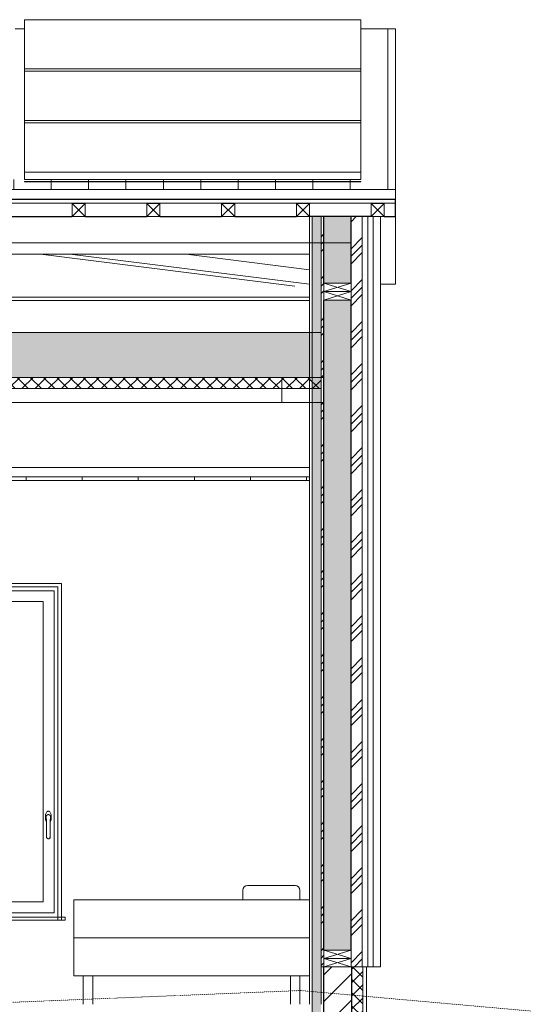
# Model space of a CAD drawing. Header units: millimetres. Extents: x -14541 to 215560, y -3285 to 6136.
# Tile 29 of 50: x 84906 to 87600, y 0 to 5264. Entities that reach past the tile are written whole.
import ezdxf

# ---------------------------------------------------------------- set-up
doc = ezdxf.new("R2010")
doc.units = ezdxf.units.MM
doc.linetypes.add('A-pointilles', pattern=[0.53, 0, -0.53])
for name, color, linetype, lineweight in [('A-CLNG', 13, 'Continuous', 13), ('A-CLNG-FNSH', 13, 'Continuous', 13), ('A-CLNG-PATT', 13, 'Continuous', 13), ('A-DETL-GENF', 92, 'Continuous', 13), ('A-FLOR', 192, 'Continuous', 13), ('A-GLAZ', 151, 'Continuous', 13), ('A-ROOF', 132, 'Continuous', 13), ('A-ROOF-FNSH', 132, 'Continuous', 13), ('A-ROOF-PATT', 132, 'Continuous', 13), ('A-WALL', 113, 'Continuous', 13), ('A-WALL-FNSH', 113, 'Continuous', 13), ('A-WALL-PATT', 111, 'Continuous', 13), ('C-TOPO-FNSH', 192, 'A-pointilles', 13), ('I-FURN', 30, 'Continuous', 13), ('I-WALL', 2, 'Continuous', 13), ('Q-SPCQ', 91, 'Continuous', 13), ('S-BEAM', 12, 'Continuous', 13)]:
    doc.layers.add(name, color=color, linetype=linetype, lineweight=lineweight)
pattern_1 = [(45, (61840.74, 3183.11), (-112.2532, 112.2532), []), (45, (61880.43, 3183.11), (0, 224.5064), []), (45, (61801.05, 3183.11), (0, 224.5064), [])]
pattern_2 = [(135, (86836.83, 2635.77), (-177.7999, 88.8996), [15.715, -110.008]), (135, (86759.04, 2669.11), (-177.7999, 88.8996), [15.715, -110.008]), (135, (86836.83, 2680.22), (-177.7999, 88.8996), [15.715, -110.008]), (135, (86759.04, 2713.56), (-177.7999, 88.8996), [15.715, -110.008]), (161.565, (86825.714, 2646.882), (-355.59962, 88.89985), [35.141, -245.986]), (161.565, (86792.377, 2657.995), (-355.59962, 88.89985), [35.141, -245.986]), (161.565, (86825.714, 2691.333), (-355.59962, 88.89985), [35.141, -245.986]), (161.565, (86792.377, 2702.445), (-355.59962, 88.89985), [35.141, -245.986]), (225, (86759.04, 2646.88), (177.7999, 88.8996), [15.715, -110.008]), (225, (86836.83, 2680.22), (177.7999, 88.8996), [15.715, -110.008]), (225, (86759.04, 2691.33), (177.7999, 88.8996), [15.715, -110.008]), (225, (86836.83, 2724.67), (177.7999, 88.8996), [15.715, -110.008]), (198.435, (86792.377, 2657.995), (355.59962, 88.89985), [35.141, -245.986]), (198.435, (86825.715, 2669.107), (355.59962, 88.89985), [35.141, -245.986]), (198.435, (86792.377, 2702.445), (355.59962, 88.89985), [35.141, -245.986]), (198.435, (86825.715, 2713.558), (355.59962, 88.89985), [35.141, -245.986])]

# ---------------------------------------------------------------- blocks, each defined once
blk = doc.blocks.new('Family - IfcBeam - CVT-251730-COUPE BB_50')
at = {"layer": 'S-BEAM', "color": 10, "lineweight": 18}
blk.add_line((21544.1, 3216.5), (17103, 3216.5), dxfattribs=at)
blk = doc.blocks.new('Family - IfcBeam - CVT-251972-COUPE BB_50')
at = {"layer": 'S-BEAM', "color": 10, "lineweight": 18}
for p, q in [((21574.1, 3351.5), (21544.1, 3351.5)), ((21544.1, 3351.5), (21544.1, 3234.4)), ((21769.1, 3351.5), (21574.1, 3351.5)), ((21769.1, 3333.5), (21769.1, 3351.5)), ((21769.1, 3216.5), (21769.1, 3333.5)), ((21544.1, 3234.4), (21544.1, 3216.5)), ((21544.1, 3216.5), (21739.2, 3216.5)), ((21739.2, 3216.5), (21769.1, 3216.5))]:
    blk.add_line(p, q, dxfattribs=at)
blk = doc.blocks.new('Family - IfcBeam - ENTRETOISE-252190-COUPE BB_50')
at = {"layer": 'S-BEAM', "color": 10, "lineweight": 18}
for p, q in [((20253.4, 4010.3), (21614.3, 3839.1)), ((20410.8, 4010.3), (21691.2, 3849.2)), ((21032.3, 4010.3), (21691.2, 3927.4))]:
    blk.add_line(p, q, dxfattribs=at)
blk = doc.blocks.new('Family - IfcBeam - PANNE-252294-COUPE BB_50')
at = {"layer": 'S-BEAM', "color": 10, "lineweight": 18}
for p, q in [((20421.9, 4212.4), (20091.9, 4212.4)), ((20821.9, 4212.4), (20491.9, 4212.4)), ((21221.9, 4212.4), (20891.9, 4212.4)), ((21621.9, 4212.4), (21291.9, 4212.4)), ((21914.1, 4212.4), (21691.9, 4212.4)), ((21914.1, 4071.8), (21914.1, 4212.4)), ((17785.9, 4071.7), (21914.1, 4071.8)), ((21691.2, 4010.3), (8844.6, 4010.3))]:
    blk.add_line(p, q, dxfattribs=at)
blk = doc.blocks.new('Family - IfcBeam - PANNE-252568-COUPE BB_50')
at = {"layer": 'S-BEAM', "color": 10, "lineweight": 18}
for p, q in [((21691.2, 3780.1), (17392.4, 3780.1)), ((21691.2, 3762.5), (17392.4, 3762.5))]:
    blk.add_line(p, q, dxfattribs=at)
blk = doc.blocks.new('GROUPE SCOLAIRE ST JULIEN - PRO - Ind A_importrevit_ifc-2-COUPE BB_50')
at = {"layer": 'S-BEAM', "color": 10, "lineweight": 18}
for name in ['Family - IfcBeam - PANNE-252294-COUPE BB_50', 'Family - IfcBeam - ENTRETOISE-252190-COUPE BB_50', 'Family - IfcBeam - PANNE-252568-COUPE BB_50', 'Family - IfcBeam - CVT-251972-COUPE BB_50', 'Family - IfcBeam - CVT-251730-COUPE BB_50']:
    blk.add_blockref(name, (0, 0), dxfattribs=at)
blk = doc.blocks.new('MOB_Lit - Lit maternelle 66x126-7718745-COUPE BB_50')
at = {"layer": 'I-FURN', "color": 254}
for p, q in [((20482, 152.4), (20482, 82.1)), ((20482, 152.4), (20482, 82.1)), ((20532.8, 85.8), (20532.8, 152.4)), ((20532.8, 85.8), (20532.8, 152.4)), ((21589.6, 152.4), (21589.6, 77.3)), ((21589.6, 152.4), (21589.6, 77.3)), ((21640.4, 73.9), (21640.4, 152.4)), ((21640.4, 73.9), (21640.4, 152.4)), ((20482, 82.1), (20482, 26.2)), ((20482, 82.1), (20482, 26.2)), ((20532.8, 28.3), (20532.8, 85.7)), ((20532.8, 28.3), (20532.8, 85.7)), ((21589.6, 77.3), (21589.6, 71.5)), ((21589.6, 77.3), (21589.6, 71.5)), ((21589.6, 71.5), (21589.6, 60.2)), ((21589.6, 71.5), (21589.6, 60.2)), ((21589.6, 59.7), (21589.6, 0)), ((21589.6, 59.7), (21589.6, 0)), ((21640.4, 55.3), (21640.4, 73.6)), ((21640.4, 55.3), (21640.4, 73.6)), ((21640.4, 0), (21640.4, 54.8)), ((21640.4, 0), (21640.4, 54.8)), ((20482, 26.2), (20482, 0)), ((20482, 26.2), (20482, 0)), ((20532.8, 0), (20532.8, 28.3)), ((20532.8, 0), (20532.8, 28.3))]:
    blk.add_line(p, q, dxfattribs=at)
blk = doc.blocks.new('MOB_Lit - Lit maternelle 66x126-V7-COUPE BB_50')
at = {"layer": 'I-FURN', "color": 254}
for p, q in [((21615, 635), (21361, 635)), ((21335.6, 609.6), (21335.6, 558.8)), ((21640.4, 558.8), (21640.4, 609.6)), ((20431.2, 558.8), (20431.2, 355.6)), ((20456.6, 558.8), (20431.2, 558.8)), ((20456.6, 558.8), (21665.8, 558.8)), ((21691.2, 558.8), (21665.8, 558.8)), ((20431.2, 355.6), (20456.6, 355.6)), ((20431.2, 355.6), (20431.2, 152.4)), ((20456.6, 355.6), (20431.2, 355.6)), ((21665.8, 355.6), (20456.6, 355.6)), ((20456.6, 355.6), (21665.8, 355.6)), ((21665.8, 355.6), (21691.2, 355.6)), ((21691.2, 355.6), (21665.8, 355.6)), ((20431.2, 152.4), (20456.6, 152.4)), ((21665.8, 152.4), (20456.6, 152.4)), ((20482, 152.4), (20482, 64.8)), ((20482, 152.4), (20482, 33.5)), ((20532.8, 66.9), (20532.8, 152.4)), ((20532.8, 35.6), (20532.8, 152.4)), ((21589.6, 152.4), (21589.6, 77.3)), ((21589.6, 152.4), (21589.6, 77.3)), ((21640.4, 73.9), (21640.4, 152.4)), ((21640.4, 73.9), (21640.4, 152.4)), ((21665.8, 152.4), (21691.2, 152.4)), ((20482, 64.8), (20482, 26.2)), ((20532.8, 28.3), (20532.8, 66.9)), ((21589.6, 77.3), (21589.6, 71.5)), ((21589.6, 77), (21589.6, 71.5)), ((21589.6, 71.5), (21589.6, 0)), ((21589.6, 71.5), (21589.6, 70.8)), ((21589.6, 70.8), (21589.6, 0)), ((21640.4, 72.5), (21640.4, 73.6)), ((21640.4, 66.2), (21640.4, 73.6)), ((21640.4, 0), (21640.4, 72.5)), ((21640.4, 0), (21640.4, 66.2)), ((20482, 33.5), (20482, 26.2)), ((20482, 26.2), (20482, 0)), ((20482, 26.2), (20482, 0)), ((20532.8, 28.3), (20532.8, 35.6)), ((20532.8, 0), (20532.8, 28.3)), ((20532.8, 0), (20532.8, 28.3))]:
    blk.add_line(p, q, dxfattribs=at)
for centre, start, end in [((21361, 609.6), 90, 180), ((21615, 609.6), 360, 90)]:
    blk.add_arc(centre, 25.4, start, end, dxfattribs=at)
blk = doc.blocks.new('MOB_Lit - Lit maternelle 66x126-V8-COUPE BB_50')
at = {"layer": 'I-FURN', "color": 254}
for p, q in [((20482, 152.4), (20482, 82.1)), ((20482, 152.4), (20482, 82.1)), ((20532.8, 85.8), (20532.8, 152.4)), ((20532.8, 85.8), (20532.8, 152.4)), ((21589.6, 152.4), (21589.6, 77.3)), ((21589.6, 152.4), (21589.6, 77.3)), ((21640.4, 73.9), (21640.4, 152.4)), ((21640.4, 73.9), (21640.4, 152.4)), ((20482, 82.1), (20482, 26.2)), ((20482, 82.1), (20482, 26.2)), ((20532.8, 28.3), (20532.8, 85.7)), ((20532.8, 28.3), (20532.8, 85.7)), ((21589.6, 77.3), (21589.6, 71.5)), ((21589.6, 77.3), (21589.6, 71.5)), ((21589.6, 71.5), (21589.6, 61.5)), ((21589.6, 71.5), (21589.6, 60.2)), ((21589.6, 61.5), (21589.6, 0)), ((21589.6, 59.7), (21589.6, 0)), ((21640.4, 57), (21640.4, 73.6)), ((21640.4, 55.3), (21640.4, 73.6)), ((21640.4, 0), (21640.4, 57)), ((21640.4, 0), (21640.4, 54.8)), ((20482, 26.2), (20482, 0)), ((20482, 26.2), (20482, 0)), ((20532.8, 0), (20532.8, 28.3)), ((20532.8, 0), (20532.8, 28.3))]:
    blk.add_line(p, q, dxfattribs=at)
blk = doc.blocks.new('Panneau Photovoltaïque 1700x1000 - Panneau Photovoltaïque 1800x1134-7901553-COUPE BB_50')
at = {"layer": 'Q-SPCQ', "color": 30}
for p, q in [((21966.7, 5263.9), (20166.7, 5263.9)), ((20166.7, 5263.9), (20166.7, 5000.5)), ((21966.7, 5000.5), (21966.7, 5263.9)), ((20166.7, 5000.5), (21966.7, 5000.5)), ((20166.7, 5000.5), (20166.7, 4987.8)), ((21966.7, 4987.8), (21966.7, 5000.5))]:
    blk.add_line(p, q, dxfattribs=at)
blk = doc.blocks.new('Panneau Photovoltaïque 1700x1000 - Panneau Photovoltaïque 1800x1134-V9-COUPE BB_50')
at = {"layer": 'Q-SPCQ', "color": 30}
for p, q in [((21966.7, 4711.7), (20166.7, 4711.7)), ((20166.7, 4711.7), (20166.7, 4448.4)), ((21966.7, 4448.4), (21966.7, 4711.7)), ((20166.7, 4448.4), (21966.7, 4448.4)), ((20166.7, 4448.4), (20166.7, 4409.5)), ((21966.7, 4409.5), (21966.7, 4448.4)), ((21966.7, 4409.5), (20166.7, 4409.5))]:
    blk.add_line(p, q, dxfattribs=at)
blk = doc.blocks.new('Panneau Photovoltaïque 1700x1000 - Panneau Photovoltaïque 1800x1134-V10-COUPE BB_50')
at = {"layer": 'Q-SPCQ', "color": 30}
for p, q in [((21966.7, 4398.1), (20166.7, 4398.1)), ((20166.7, 4398.1), (20166.7, 4396.6)), ((20166.7, 4396.6), (21966.7, 4396.6)), ((21966.7, 4396.6), (21966.7, 4398.1))]:
    blk.add_line(p, q, dxfattribs=at)
blk = doc.blocks.new('Menuiserie Alu - 1V - 100x180cm - Bavette Alu-V11-COUPE BB_50')
at = {"layer": 'A-GLAZ', "color": 30}
for p, q in [((19404, 489), (19404, 2211)), ((19404, 2211), (20326, 2211)), ((20326, 2211), (20326, 489)), ((19462, 2153), (19462, 547)), ((20268, 2153), (19462, 2153)), ((20268, 547), (20268, 2153)), ((20282.4, 1000.1), (20282.5, 1001.1)), ((20288.1, 1011.8), (20288.8, 1012.4)), ((20301.2, 1012.4), (20301.9, 1011.8)), ((20307.5, 1001.1), (20307.5, 1000.1)), ((20282.6, 996.6), (20282.5, 997.7)), ((20285, 990.2), (20285, 895)), ((20305, 895), (20305, 990.2)), ((20307.5, 997.7), (20307.4, 996.6)), ((19462, 547), (20268, 547)), ((20326, 489), (19404, 489)), ((19345, 465), (19345, 450)), ((19355, 465), (19345, 465)), ((19345, 450), (19355, 450)), ((19355, 465), (20375, 465)), ((20375, 450), (19355, 450)), ((20385, 465), (20375, 465)), ((20375, 450), (20385, 450)), ((20385, 450), (20385, 465))]:
    blk.add_line(p, q, dxfattribs=at)
at = {"layer": 'A-GLAZ', "color": 30, "flags": 128}
for points in [[(20295, 1033), (20292.4, 1032.5), (20289.8, 1031.2), (20287.4, 1029), (20285.2, 1026), (20283.2, 1022.4), (20281.6, 1018), (20280.3, 1013.3), (20279.5, 1008.1), (20279.1, 1002.7), (20279.1, 997.3), (20279.5, 991.9), (20280.3, 986.7), (20281.6, 982), (20283.2, 977.6), (20285, 974.3)], [(20282.7, 1002.5), (20282.4, 999.3), (20282.7, 996.1), (20283.6, 993), (20285, 990.2)], [(20289.9, 1013), (20290.7, 1013.4), (20293.5, 1014.2), (20294.7, 1014.3)], [(20305, 974.3), (20306.8, 977.6), (20308.4, 982), (20309.7, 986.7), (20310.5, 991.9), (20310.9, 997.3), (20310.9, 1002.7), (20310.5, 1008.1), (20309.7, 1013.3), (20308.4, 1018), (20306.8, 1022.4), (20304.8, 1026), (20302.6, 1029), (20300.2, 1031.2), (20297.6, 1032.5), (20295, 1033)], [(20295.5, 1014.3), (20296.5, 1014.2), (20299.3, 1013.4), (20300.1, 1013)], [(20305, 990.2), (20306.4, 993), (20307.3, 996.1), (20307.6, 999.3), (20307.3, 1002.5)], [(20296.8, 885.2), (20295, 885), (20293.2, 885.2), (20291.4, 885.7), (20289.8, 886.5), (20288.4, 887.5), (20287.1, 888.9), (20286.1, 890.4), (20285.4, 892.1)], [(20304.6, 892.1), (20303.9, 890.4), (20302.9, 888.9), (20301.6, 887.5), (20300.2, 886.5), (20298.6, 885.7), (20297.9, 885.5)]]:
    blk.add_lwpolyline(points, dxfattribs=at)
at = {"layer": 'A-GLAZ', "color": 30}
for start, end in [(180, 236.2042), (303.7958, 0)]:
    blk.add_arc((20295, 895), 10, start, end, dxfattribs=at)
for points, knots in [([(20284.4, 1007.4), (20284.4, 1007.4), (20284.3, 1007.2), (20284.1, 1006.9), (20284, 1006.7), (20284, 1006.5), (20283.9, 1006.3), (20283.8, 1006.1), (20283.7, 1005.9), (20283.6, 1005.7), (20283.5, 1005.5), (20283.4, 1005.2), (20283.3, 1004.7), (20283.1, 1004.2), (20282.9, 1003.5), (20282.8, 1002.9), (20282.7, 1002.5)], [0, 0, 0, 0, 0.166667, 0.25, 0.291667, 0.333333, 0.375, 0.416667, 0.458333, 0.5, 0.541667, 0.583333, 0.666667, 0.75, 0.833333, 1, 1, 1, 1]), ([(20305.6, 1007.4), (20305.3, 1008), (20304.8, 1008.8), (20304.1, 1009.7), (20303.7, 1010.2), (20303.3, 1010.5), (20303, 1010.9), (20302.8, 1011.1), (20302.6, 1011.3), (20302.2, 1011.6), (20301.8, 1012), (20301.4, 1012.4), (20300.9, 1012.6), (20300.6, 1012.8), (20300.4, 1012.9), (20300.1, 1013), (20299.8, 1013.1), (20299.3, 1013.3), (20298.6, 1013.6), (20297.7, 1013.9), (20296.7, 1014.1), (20295.9, 1014.3), (20295.4, 1014.3), (20295.1, 1014.3), (20294.7, 1014.3), (20294.3, 1014.3), (20293.4, 1014.1), (20292.4, 1013.9), (20291.5, 1013.6), (20290.8, 1013.3), (20290.3, 1013.1), (20289.9, 1013), (20289.6, 1012.9), (20289.4, 1012.8), (20289.1, 1012.6), (20288.7, 1012.4), (20288.2, 1012), (20287.8, 1011.6), (20287.5, 1011.4), (20287.3, 1011.2), (20287.2, 1011.1), (20287.1, 1011), (20286.9, 1010.8), (20286.7, 1010.6), (20286.3, 1010.2), (20285.9, 1009.7), (20285.5, 1009.1), (20284.9, 1008.3), (20284.6, 1007.7), (20284.4, 1007.4)], [0, 0, 0, 0, 0.125, 0.15625, 0.1875, 0.21875, 0.234375, 0.25, 0.265625, 0.28125, 0.3125, 0.34375, 0.359375, 0.367188, 0.375, 0.382812, 0.390625, 0.40625, 0.421875, 0.4375, 0.46875, 0.484375, 0.492188, 0.5, 0.507812, 0.515625, 0.53125, 0.5625, 0.578125, 0.59375, 0.609375, 0.617188, 0.625, 0.632812, 0.640625, 0.65625, 0.6875, 0.71875, 0.734375, 0.742188, 0.75, 0.757812, 0.765625, 0.78125, 0.8125, 0.84375, 0.875, 0.9375, 1, 1, 1, 1]), ([(20307.3, 1002.5), (20307.2, 1002.9), (20307.1, 1003.5), (20306.9, 1004.2), (20306.7, 1004.7), (20306.6, 1005), (20306.5, 1005.2), (20306.5, 1005.5), (20306.4, 1005.7), (20306.3, 1005.9), (20306.2, 1006.1), (20306.1, 1006.3), (20306, 1006.5), (20306, 1006.7), (20305.9, 1006.9), (20305.7, 1007.2), (20305.6, 1007.4), (20305.6, 1007.4)], [0, 0, 0, 0, 0.166667, 0.25, 0.333333, 0.375, 0.416667, 0.458333, 0.5, 0.541667, 0.583333, 0.625, 0.666667, 0.708333, 0.75, 0.833333, 1, 1, 1, 1]), ([(20289.4, 886.7), (20289.9, 886.4), (20290.5, 886.1), (20291.4, 885.7), (20292, 885.5), (20292.4, 885.4), (20292.8, 885.3), (20293.2, 885.2), (20293.5, 885.1), (20293.9, 885.1), (20294.4, 885), (20295, 885), (20295.6, 885), (20296.1, 885.1), (20296.5, 885.1), (20296.8, 885.2), (20297.2, 885.3), (20297.6, 885.4), (20298, 885.5), (20298.6, 885.7), (20299.5, 886.1), (20300.1, 886.4), (20300.6, 886.7)], [0, 0, 0, 0, 0.125, 0.1875, 0.25, 0.28125, 0.3125, 0.34375, 0.375, 0.40625, 0.4375, 0.5, 0.5625, 0.59375, 0.625, 0.65625, 0.6875, 0.71875, 0.75, 0.8125, 0.875, 1, 1, 1, 1])]:
    blk.add_open_spline(points, degree=3, knots=knots, dxfattribs=at)
for points in [[(20285.4, 892.1), (20285.3, 892.6), (20285.1, 893.5), (20285, 894.5), (20285, 895)], [(20305, 895), (20305, 894.5), (20304.9, 893.5), (20304.7, 892.6), (20304.6, 892.1)]]:
    blk.add_open_spline(points, degree=3, dxfattribs=at)
blk = doc.blocks.new('STR_RECTANGLE - Croix 45x145-7696953-COUPE BB_50')
at = {"layer": 'A-DETL-GENF'}
for p, q in [((-4484, 245), (-4484, 200)), ((-4484, 200), (-4484, 245)), ((-4484, 200), (-4339, 245)), ((-4339, 200), (-4484, 245)), ((-4339, 200), (-4339, 245)), ((-4339, 245), (-4339, 200)), ((-4484, 200), (-4339, 200)), ((-4339, 200), (-4484, 200))]:
    blk.add_line(p, q, dxfattribs=at)
blk = doc.blocks.new('STR_RECTANGLE - Croix 45x145-V12-COUPE BB_50')
at = {"layer": 'A-DETL-GENF'}
for p, q in [((-4484, 290), (-4484, 245)), ((-4339, 290), (-4484, 290)), ((-4484, 245), (-4484, 290)), ((-4484, 290), (-4339, 290)), ((-4484, 245), (-4339, 290)), ((-4339, 245), (-4484, 290)), ((-4339, 245), (-4339, 290)), ((-4339, 290), (-4339, 245)), ((-4484, 245), (-4339, 245)), ((-4339, 245), (-4484, 245))]:
    blk.add_line(p, q, dxfattribs=at)
blk = doc.blocks.new('Répétition de détail - Croix 70x70-8055932-COUPE BB_50')
at = {"layer": 'A-DETL-GENF'}
for p, q in [((20491.9, 4281.5), (20421.9, 4281.5)), ((20421.9, 4281.5), (20421.9, 4211.5)), ((20421.9, 4281.5), (20491.9, 4281.5)), ((20421.9, 4211.5), (20421.9, 4281.5)), ((20491.9, 4211.5), (20421.9, 4281.5)), ((20491.9, 4281.5), (20421.9, 4211.5)), ((20491.9, 4211.5), (20491.9, 4281.5)), ((20491.9, 4281.5), (20491.9, 4211.5)), ((20891.9, 4281.5), (20821.9, 4281.5)), ((20821.9, 4281.5), (20821.9, 4211.5)), ((20821.9, 4281.5), (20891.9, 4281.5)), ((20821.9, 4211.5), (20821.9, 4281.5)), ((20891.9, 4211.5), (20821.9, 4281.5)), ((20891.9, 4281.5), (20821.9, 4211.5)), ((20891.9, 4211.5), (20891.9, 4281.5)), ((20891.9, 4281.5), (20891.9, 4211.5)), ((21291.9, 4281.5), (21221.9, 4281.5)), ((21221.9, 4281.5), (21221.9, 4211.5)), ((21221.9, 4281.5), (21291.9, 4281.5)), ((21221.9, 4211.5), (21221.9, 4281.5)), ((21291.9, 4211.5), (21221.9, 4281.5)), ((21291.9, 4281.5), (21221.9, 4211.5)), ((21291.9, 4211.5), (21291.9, 4281.5)), ((21291.9, 4281.5), (21291.9, 4211.5)), ((21691.9, 4281.5), (21621.9, 4281.5)), ((21621.9, 4281.5), (21621.9, 4211.5)), ((21621.9, 4281.5), (21691.9, 4281.5)), ((21621.9, 4211.5), (21621.9, 4281.5)), ((21691.9, 4211.5), (21621.9, 4281.5)), ((21691.9, 4281.5), (21621.9, 4211.5)), ((21691.9, 4211.5), (21691.9, 4281.5)), ((21691.9, 4281.5), (21691.9, 4211.5)), ((22091.9, 4281.5), (22021.9, 4281.5)), ((22021.9, 4281.5), (22021.9, 4211.5)), ((22021.9, 4281.5), (22091.9, 4281.5)), ((22021.9, 4211.5), (22021.9, 4281.5)), ((22091.9, 4211.5), (22021.9, 4281.5)), ((22091.9, 4281.5), (22021.9, 4211.5)), ((22091.9, 4211.5), (22091.9, 4281.5)), ((22091.9, 4281.5), (22091.9, 4211.5)), ((20421.9, 4211.5), (20491.9, 4211.5)), ((20491.9, 4211.5), (20421.9, 4211.5)), ((20821.9, 4211.5), (20891.9, 4211.5)), ((20891.9, 4211.5), (20821.9, 4211.5)), ((21221.9, 4211.5), (21291.9, 4211.5)), ((21291.9, 4211.5), (21221.9, 4211.5)), ((21621.9, 4211.5), (21691.9, 4211.5)), ((21691.9, 4211.5), (21621.9, 4211.5)), ((22021.9, 4211.5), (22091.9, 4211.5)), ((22091.9, 4211.5), (22021.9, 4211.5))]:
    blk.add_line(p, q, dxfattribs=at)

msp = doc.modelspace()

# ---------------------------------------------------------------- hatches: boundary and pattern name
at = {"layer": 'A-CLNG-PATT'}
h = msp.add_hatch(dxfattribs=at)
h.set_pattern_fill('FP_17', color=30, angle=-225, style=0, pattern_type=2)
h.set_pattern_definition([(225, (73479.73, 3591.475), (-88.8996, -177.79988), [15.715, -110.008]), (225, (73446.395, 3513.69), (-88.8996, -177.79988), [15.715, -110.008]), (225, (73435.28, 3591.475), (-88.8996, -177.79988), [15.715, -110.008]), (225, (73401.944, 3513.69), (-88.8996, -177.79988), [15.715, -110.008]), (251.565, (73468.62, 3580.362), (-88.89985, -355.599625), [35.141, -245.986]), (251.565, (73457.507, 3547.025), (-88.89985, -355.599625), [35.141, -245.986]), (251.565, (73424.17, 3580.362), (-88.89985, -355.599625), [35.141, -245.986]), (251.565, (73413.057, 3547.025), (-88.89985, -355.599625), [35.141, -245.986]), (315, (73468.62, 3513.69), (-88.8996, 177.79988), [15.715, -110.008]), (315, (73435.28, 3591.475), (-88.8996, 177.79988), [15.715, -110.008]), (315, (73424.17, 3513.69), (-88.8996, 177.79988), [15.715, -110.008]), (315, (73390.83, 3591.475), (-88.8996, 177.79988), [15.715, -110.008]), (288.435, (73457.507, 3547.025), (-88.89985, 355.599625), [35.141, -245.986]), (288.435, (73446.394, 3580.362), (-88.89985, 355.599625), [35.141, -245.986]), (288.435, (73413.057, 3547.025), (-88.89985, 355.599625), [35.141, -245.986]), (288.435, (73401.944, 3580.362), (-88.89985, 355.599625), [35.141, -245.986])])
h.paths.add_polyline_path([(73913, 3351.5), (86518.8, 3351.5), (86518.8, 3591.5), (60440.6, 3591.5), (60440.6, 3351.5), (73682.9, 3351.5)])
h = msp.add_hatch(dxfattribs=at)
h.set_pattern_fill('FP_16', color=30, angle=-225, style=0, pattern_type=2)
h.set_pattern_definition([(225, (73479.73, 3591.475), (35.35534, -35.35534), []), (315, (73479.73, 3591.475), (35.35534, 35.35534), [])])
h.paths.add_polyline_path([(60440.6, 3291.5), (68753.7, 3291.5), (68753.7, 3351.5), (60440.6, 3351.5)])
h.paths.add_polyline_path([(86518.8, 3291.5), (86518.8, 3351.5), (81849.6, 3351.5), (81849.6, 3291.5), (86450.3, 3291.5)])
h.paths.add_polyline_path([(68833.7, 3291.5), (73457.3, 3291.5), (73457.3, 3351.5), (68815.7, 3351.5), (68815.7, 3291.5)])
h.paths.add_polyline_path([(81787.6, 3291.5), (81787.6, 3351.5), (73519.3, 3351.5), (73519.3, 3291.5), (81769.6, 3291.5)])
h = msp.add_hatch(dxfattribs=at)
h.set_pattern_fill('FP_25', color=30, style=0, pattern_type=2)
h.set_pattern_definition([(90, (61840.74, 3183.1), (-300, 2e-14), [])])
h.paths.add_polyline_path([(86105.3, 2800), (86455.8, 2800), (86455.8, 2820), (81867.6, 2820), (81867.6, 2800), (85185.1, 2800)])
at = {"layer": 'A-ROOF-PATT'}
h = msp.add_hatch(dxfattribs=at)
h.set_pattern_fill('FP_29', color=30, style=0, pattern_type=2)
h.set_pattern_definition([(90, (82274.82, 6641.05), (-200, 1e-14), [])])
h.paths.add_polyline_path([(53072.6, 4355.5), (86916.8, 4355.5), (86916.8, 5215.5), (86731.3, 5215.5), (86731.3, 4409.5), (84931.3, 4409.5), (84931.3, 5215.5), (84881.3, 5215.5), (84881.3, 4409.5), (83081.3, 4409.5), (83081.3, 5215.5), (83031.3, 5215.5), (83031.3, 4409.5), (81231.3, 4409.5), (81231.3, 5215.5), (81181.3, 5215.5), (81181.3, 4409.5), (79381.3, 4409.5), (79381.3, 5215.5), (79331.3, 5215.5), (79331.3, 4409.5), (77531.3, 4409.5), (77531.3, 5215.5), (77481.3, 5215.5), (77481.3, 4409.5), (75681.3, 4409.5), (75681.3, 5215.5), (53072.6, 5215.5), (53072.6, 4570.5)])
h.paths.add_polyline_path([(78743.9, 4396.6), (77531.3, 4396.6), (77531.3, 4398.1), (79331.3, 4398.1), (79331.3, 4396.6)])
h.paths.add_polyline_path([(79381.3, 4396.6), (79381.3, 4398.1), (81181.3, 4398.1), (81181.3, 4396.6), (79664.1, 4396.6)])
h.paths.add_polyline_path([(82424.6, 4396.6), (81231.3, 4396.6), (81231.3, 4398.1), (83031.3, 4398.1), (83031.3, 4396.6)])
h.paths.add_polyline_path([(83081.3, 4396.6), (83081.3, 4398.1), (84881.3, 4398.1), (84881.3, 4396.6), (83344.7, 4396.6)])
h.paths.add_polyline_path([(84931.3, 4396.6), (84931.3, 4398.1), (86731.3, 4398.1), (86731.3, 4396.6), (85185.1, 4396.6)])
h.paths.add_polyline_path([(76903.5, 4396.6), (75681.3, 4396.6), (75681.3, 4398.1), (77481.3, 4398.1), (77481.3, 4396.6)])
at = {"layer": 'A-WALL-PATT'}
h = msp.add_hatch(dxfattribs=at)
h.set_pattern_fill('FP_30', color=30, angle=135, style=0, pattern_type=2)
h.set_pattern_definition(pattern_2)
h.paths.add_polyline_path([(86470.8, -172.9), (86518.8, -172.9), (86518.8, 4211.5), (86470.8, 4211.5), (86470.8, -143.4)])
h = msp.add_hatch(dxfattribs=at)
h.set_pattern_fill('FP_21', color=30, style=0, pattern_type=2)
h.set_pattern_definition(pattern_1)
h.paths.add_polyline_path([(86533.8, 200), (86533.8, 4211.5), (86518.8, 4211.5), (86518.8, 200)])
h = msp.add_hatch(dxfattribs=at)
h.set_pattern_fill('FP_30', color=30, angle=135, style=0, pattern_type=2)
h.set_pattern_definition(pattern_2)
h.paths.add_polyline_path([(86565.4, 290), (86678.8, 290), (86678.8, 3765), (86533.8, 3765), (86533.8, 290)])
h.paths.add_polyline_path([(86565.4, 3855), (86678.8, 3855), (86678.8, 4211.5), (86533.8, 4211.5), (86533.8, 3855)])
h = msp.add_hatch(dxfattribs=at)
h.set_pattern_fill('FP_21', color=30, style=0, pattern_type=2)
h.set_pattern_definition(pattern_1)
h.paths.add_polyline_path([(86738.8, 200), (86738.8, 4211.5), (86678.8, 4211.5), (86678.8, 200)])
h = msp.add_hatch(dxfattribs=at)
h.set_pattern_fill('FP_24', color=30, style=0, pattern_type=2)
h.set_pattern_definition([(45, (61840.74, 3183.11), (-70.71068, 70.71068), [])])
h.paths.add_polyline_path([(86531.3, -800), (86681.3, -800), (86681.3, 200), (86531.3, 200), (86531.3, -667.2)])
h = msp.add_hatch(dxfattribs=at)
h.set_pattern_fill('FP_11', color=30, angle=135, style=0, pattern_type=2)
h.set_pattern_definition([(135, (86761.327, -300), (-35.3553, -35.3553), []), (225, (86761.327, -300), (35.3553, -35.3553), [])])
h.paths.add_polyline_path([(86741.3, -800), (86741.3, 200), (86681.3, 200), (86681.3, -800)])

# ---------------------------------------------------------------- linework, layer by layer
at = {"layer": 'A-CLNG', "color": 30}
for p, q in [((86518.8, 3591.5), (60440.6, 3591.5)), ((86518.8, 3351.5), (60440.6, 3351.5)), ((81867.6, 3291.5), (86518.8, 3291.5)), ((86455.8, 2870), (81867.6, 2870)), ((86455.8, 2820), (81867.6, 2820))]:
    msp.add_line(p, q, dxfattribs=at)
at = {"layer": 'A-CLNG-FNSH', "color": 30}
msp.add_line((81867.6, 2800), (86455.8, 2800), dxfattribs=at)
at = {"layer": 'A-FLOR', "color": 30}
for p, q in [((84129.6, 2250), (85129.6, 2250)), ((85110.6, 2231), (84148.6, 2231)), ((85129.6, 2250), (85129.6, 2231))]:
    msp.add_line(p, q, dxfattribs=at)
at = {"layer": 'A-ROOF', "color": 30}
for p, q in [((84931.3, 5215.5), (84881.3, 5215.5)), ((86916.8, 5215.5), (86731.3, 5215.5)), ((86916.8, 5215.5), (86916.8, 4355.5)), ((53072.6, 4283.5), (86916.8, 4283.5)), ((86916.8, 4211.5), (86916.8, 3850)), ((86916.8, 3850), (86836.8, 3850))]:
    msp.add_line(p, q, dxfattribs=at)
at = {"layer": 'A-ROOF', "color": 20, "lineweight": 25}
for p, q in [((53072.6, 4304.1), (86916.8, 4304.1)), ((86916.8, 4211.5), (86916.8, 4304.1)), ((84856.5, 4211.5), (85186.5, 4211.5)), ((85256.5, 4211.5), (85586.5, 4211.5)), ((85656.5, 4211.5), (85986.5, 4211.5)), ((86056.5, 4211.5), (86386.5, 4211.5)), ((86856.5, 4211.5), (86916.8, 4211.5))]:
    msp.add_line(p, q, dxfattribs=at)
at = {"layer": 'A-ROOF-FNSH', "color": 30}
for p, q in [((86916.8, 4355.5), (53072.6, 4355.5)), ((86916.8, 4304.1), (86916.8, 4355.5))]:
    msp.add_line(p, q, dxfattribs=at)
at = {"layer": 'A-WALL', "color": 20, "lineweight": 25}
for p, q in [((86786.5, 4211.5), (86456.5, 4211.5)), ((86533.8, 3855), (86533.8, 4211.5)), ((86678.8, 3855), (86678.8, 4211.5)), ((86533.8, 290), (86533.8, 3765)), ((86678.8, 290), (86678.8, 3765)), ((86531.3, 200), (86531.3, -800)), ((86533.8, 200), (86531.3, 200)), ((86681.3, 200), (86678.8, 200)), ((86681.3, 200), (86681.3, -800))]:
    msp.add_line(p, q, dxfattribs=at)
at = {"layer": 'A-WALL', "color": 30}
for p, q in [((86470.8, -172.9), (86470.8, 4211.5)), ((86518.8, 200), (86518.8, 4211.5)), ((86738.8, 200), (86738.8, 4211.5)), ((86767.8, 200), (86767.8, 4211.5)), ((86796.8, 200), (86796.8, 4211.5)), ((86681.3, 200), (86767.8, 200)), ((86741.3, 200), (86741.3, -800))]:
    msp.add_line(p, q, dxfattribs=at)
at = {"layer": 'A-WALL-FNSH', "color": 30}
for p, q in [((86455.8, 4211.5), (86455.8, 0)), ((86836.8, 200), (86836.8, 4211.5)), ((86518.8, 0), (86518.8, 200)), ((86518.8, 200), (86531.3, 200)), ((86761.3, -800), (86761.3, 200)), ((86767.8, 200), (86836.8, 200))]:
    msp.add_line(p, q, dxfattribs=at)
at = {"layer": 'C-TOPO-FNSH', "color": 40}
for p, q in [((86407.6, 73.7), (83618.4, -40.3)), ((89092.5, -165.4), (86407.6, 73.7))]:
    msp.add_line(p, q, dxfattribs=at)
at = {"layer": 'I-WALL', "color": 30}
for p, q in [((85110.6, 450), (85110.6, 2231)), ((85129.6, 2231), (85129.6, 450)), ((85129.6, 450), (85110.6, 450))]:
    msp.add_line(p, q, dxfattribs=at)

# ---------------------------------------------------------------- block references
at = {"color": 50, "lineweight": 5}
msp.add_blockref('GROUPE SCOLAIRE ST JULIEN - PRO - Ind A_importrevit_ifc-2-COUPE BB_50', (64764.6, 0), dxfattribs=at)
at = {"layer": 'A-DETL-GENF'}
for name, p in [('Répétition de détail - Croix 70x70-8055932-COUPE BB_50', (64764.6, 0)), ('STR_RECTANGLE - Croix 45x145-V12-COUPE BB_50', (91017.8, 3565)), ('STR_RECTANGLE - Croix 45x145-7696953-COUPE BB_50', (91017.8, 3565)), ('STR_RECTANGLE - Croix 45x145-V12-COUPE BB_50', (91017.8, 0)), ('STR_RECTANGLE - Croix 45x145-7696953-COUPE BB_50', (91017.8, 0))]:
    msp.add_blockref(name, p, dxfattribs=at)
at = {"layer": 'A-GLAZ', "color": 30}
msp.add_blockref('Menuiserie Alu - 1V - 100x180cm - Bavette Alu-V11-COUPE BB_50', (64764.6, 0), dxfattribs=at)
at = {"layer": 'I-FURN', "color": 254}
for name in ['MOB_Lit - Lit maternelle 66x126-V7-COUPE BB_50', 'MOB_Lit - Lit maternelle 66x126-7718745-COUPE BB_50', 'MOB_Lit - Lit maternelle 66x126-7718745-COUPE BB_50', 'MOB_Lit - Lit maternelle 66x126-7718745-COUPE BB_50', 'MOB_Lit - Lit maternelle 66x126-7718745-COUPE BB_50', 'MOB_Lit - Lit maternelle 66x126-V8-COUPE BB_50', 'MOB_Lit - Lit maternelle 66x126-7718745-COUPE BB_50']:
    msp.add_blockref(name, (64764.6, 0), dxfattribs=at)
at = {"layer": 'Q-SPCQ', "color": 30}
for name, p in [('Panneau Photovoltaïque 1700x1000 - Panneau Photovoltaïque 1800x1134-7901553-COUPE BB_50', (64764.6, 0)), ('Panneau Photovoltaïque 1700x1000 - Panneau Photovoltaïque 1800x1134-7901553-COUPE BB_50', (64764.6, -276.1)), ('Panneau Photovoltaïque 1700x1000 - Panneau Photovoltaïque 1800x1134-V9-COUPE BB_50', (64764.6, 0)), ('Panneau Photovoltaïque 1700x1000 - Panneau Photovoltaïque 1800x1134-V10-COUPE BB_50', (64764.6, 0))]:
    msp.add_blockref(name, p, dxfattribs=at)

doc.saveas('drawing.dxf')
